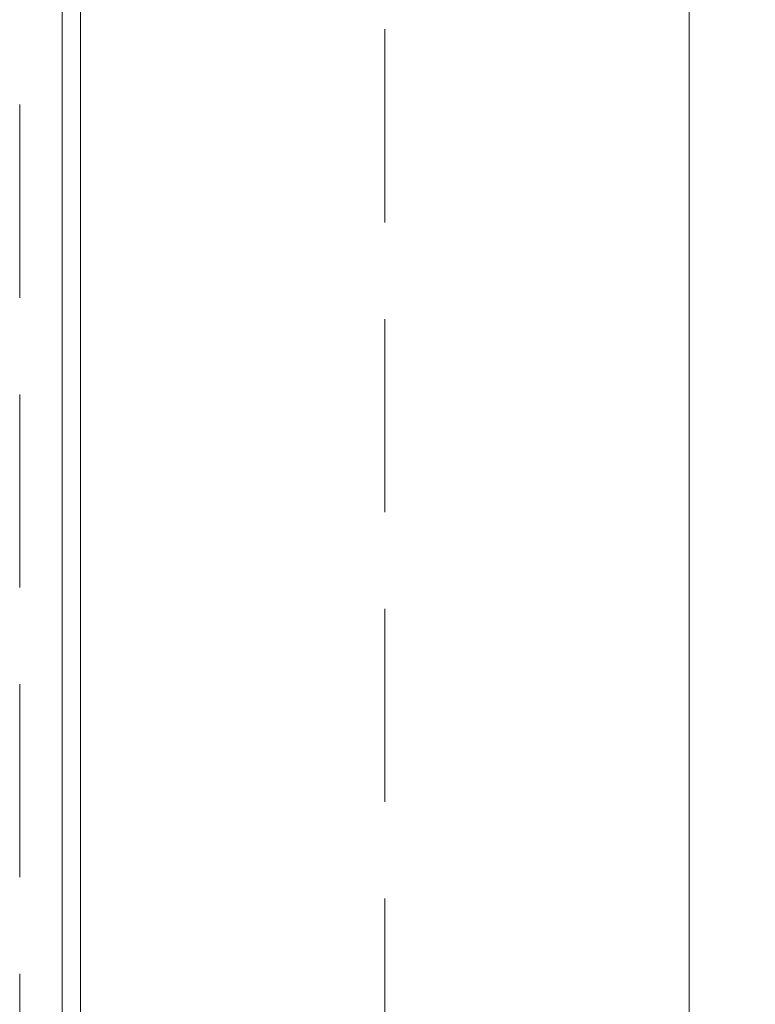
# Model space of a CAD drawing. Header units: millimetres. Extents: x 213386 to 506888, y 183055 to 450952.
# Tile 59 of 256: x 373257 to 373498, y 291900 to 292224. Entities that reach past the tile are written whole.
import ezdxf

# ---------------------------------------------------------------- set-up
doc = ezdxf.new("R2010")
doc.units = ezdxf.units.MM
doc.linetypes.add('CK_Čerchovaná 50', pattern=[6, 3, -1.5, 0, -1.5])
doc.linetypes.add('ČÁRKOVANÁ', pattern=[19.05, 12.7, -6.35])
for name, color, linetype, lineweight in [('FASÁDA DETAILNÍ', 255, 'Continuous', 0), ('KOTY', 255, 'Continuous', 0), ('NOVA', 255, 'Continuous', 0), ('TENKA', 255, 'Continuous', 0)]:
    doc.layers.add(name, color=color, linetype=linetype, lineweight=lineweight)
doc.layers.get('KOTY').off()

# ---------------------------------------------------------------- blocks, each defined once
blk = doc.blocks.new('NOVÁ PODLAHA')
at = {"layer": 'NOVA'}
blk.add_lwpolyline([(25700, 16457.5), (25700, 0), (0, 0), (0, 15942.5)], dxfattribs=at)

msp = doc.modelspace()

# ---------------------------------------------------------------- linework, layer by layer
at = {"layer": 'FASÁDA DETAILNÍ'}
msp.add_line((373270.64, 293700.65), (373270.64, 291588.65), dxfattribs=at)
at = {"layer": 'FASÁDA DETAILNÍ', "color": 7, "linetype": 'ČÁRKOVANÁ', "ltscale": 5}
for points in [[(399396.64, 284512.15), (373256.64, 284512.15), (373256.64, 307752.15), (399396.64, 307752.15)], [(399276.64, 284632.15), (373376.64, 284632.15), (373376.64, 307632.15), (399276.64, 307632.15)]]:
    msp.add_lwpolyline(points, close=True, dxfattribs=at)
at = {"layer": 'FASÁDA DETAILNÍ'}
for points in [[(399376.64, 284532.15), (373276.64, 284532.15), (373276.64, 307732.15), (399376.64, 307732.15)], [(399176.64, 284732.15), (373476.64, 284732.15), (373476.64, 307532.15), (399176.64, 307532.15)]]:
    msp.add_lwpolyline(points, close=True, dxfattribs=at)
at = {"layer": 'TENKA', "linetype": 'CK_Čerchovaná 50', "ltscale": 50}
msp.add_line((373476.64, 284532.15), (373476.64, 307732.15), dxfattribs=at)
at = {"layer": 'TENKA', "ltscale": 20}
msp.add_lwpolyline([(373476.64, 291589.65), (373476.64, 295894.65)], dxfattribs=at)

# ---------------------------------------------------------------- block references
at = {"layer": 'KOTY'}
msp.add_blockref('NOVÁ PODLAHA', (373476.64, 284732.15), dxfattribs=at)

doc.saveas('drawing.dxf')
